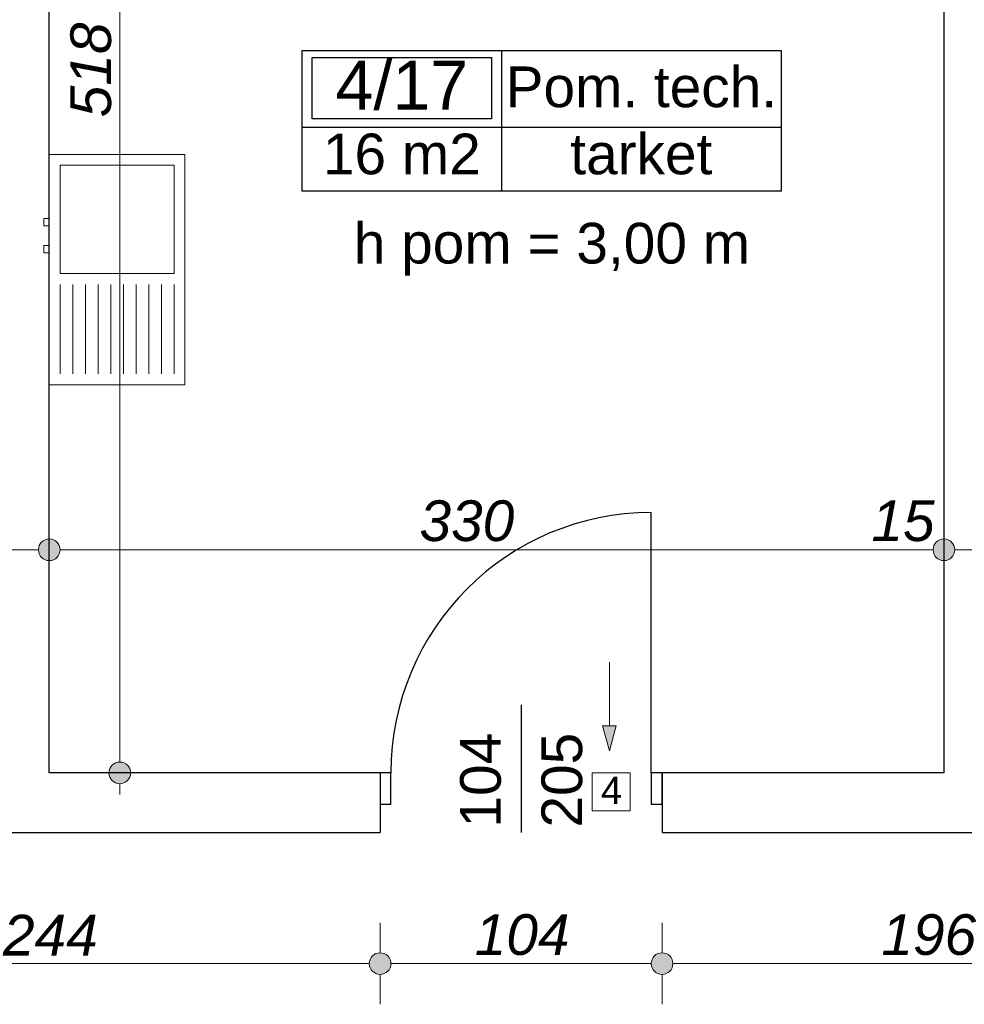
# Model space of a CAD drawing. Header units: millimetres. Extents: x -170998 to -45998, y 10557 to 52557.
# Tile 59 of 92: x -111157 to -107673, y 34476 to 38107. Entities that reach past the tile are written whole.
import ezdxf
from ezdxf.enums import TextEntityAlignment as Align

# ---------------------------------------------------------------- set-up
doc = ezdxf.new("R2010")
doc.units = ezdxf.units.MM
doc.header["$MEASUREMENT"] = 0
for name, color, linetype in [('Drzwi', 7, 'Continuous'), ('Linia', 7, 'Continuous'), ('Obiekt', 7, 'Continuous'), ('Strefa', 7, 'Continuous'), ('Tekst', 7, 'Continuous'), ('Wymiary', 7, 'Continuous'), ('Ściana', 7, 'Continuous')]:
    doc.layers.add(name, color=color, linetype=linetype)
doc.styles.add('Arial', font='txt')
doc.styles.add('Times new roman', font='txt')
doc.dimstyles.new('GENERATED_STYLE__1', dxfattribs={"dimtxt": 150, "dimasz": 152, "dimexe": 0.18, "dimexo": 0, "dimgap": 0.09, "dimtad": 1, "dimtih": 1, "dimtoh": 1, "dimlfac": 0.1, "dimzin": 0, "dimdsep": 46, "dimtxsty": 'Arial', "dimblk": 'ARROWHEAD_11', "dimblk1": 'ARROWHEAD_11', "dimblk2": 'ARROWHEAD_11', "dimcen": 0.09, "dimclrd": 114, "dimclre": 114, "dimclrt": 114, "dimazin": 0, "dimtfac": 1, "dimtdec": 4, "dimtmove": 0, "dimatfit": 3, "dimfxl": 1, "dimtolj": 1, "dimtzin": 0, "dimarcsym": 0})
doc.dimstyles.new('GENERATED_STYLE__2', dxfattribs={"dimtxt": 150, "dimasz": 152, "dimexe": 0.18, "dimexo": 0, "dimgap": 0.09, "dimtad": 1, "dimlfac": 0.1, "dimzin": 0, "dimdsep": 46, "dimtxsty": 'Arial', "dimblk": 'ARROWHEAD_11', "dimblk1": 'ARROWHEAD_11', "dimblk2": 'ARROWHEAD_11', "dimcen": 0.09, "dimclrd": 114, "dimclre": 114, "dimclrt": 114, "dimazin": 0, "dimtfac": 1, "dimtdec": 4, "dimtmove": 0, "dimatfit": 3, "dimfxl": 1, "dimtolj": 1, "dimtzin": 0, "dimarcsym": 0})

# ---------------------------------------------------------------- blocks, each defined once
blk = doc.blocks.new('Pom. tech._4_17_17', base_point=(-109380.6, 37710.4))
at = {"layer": 'Strefa'}
for p, q in [((-110114.7, 37993.3), (-108348.1, 37993.3)), ((-110114.7, 37474.7), (-110114.7, 37993.3)), ((-109380.6, 37993.3), (-109380.6, 37474.7)), ((-108348.1, 37993.3), (-108348.1, 37474.7)), ((-110078, 37967.3), (-109417.3, 37967.3)), ((-110078, 37741.1), (-110078, 37967.3)), ((-109417.3, 37967.3), (-109417.3, 37741.1)), ((-109417.3, 37741.1), (-110078, 37741.1)), ((-110114.7, 37710.4), (-108348.1, 37710.4)), ((-108348.1, 37474.7), (-110114.7, 37474.7))]:
    blk.add_line(p, q, dxfattribs=at)
at = {"layer": 'Strefa', "style": 'Arial'}
for tag, height, p in [('ROOM_NUMBER', 180, (-109747.6, 37865.4)), ('ROOM_NAME', 150, (-108864.4, 37859.2)), ('floor_f', 150, (-108864.4, 37611.7)), ('ROOM_CALC_AREA', 150, (-109747.6, 37611.7))]:
    blk.add_attdef(tag, text='', height=height, dxfattribs=at).set_placement(p, align=Align.MIDDLE_CENTER)
blk = doc.blocks.new('*D165')
at = {"layer": 'Wymiary', "linetype": 'Continuous', "lineweight": 13}
for points in [[(-112228, 34625.8), (-112231.1, 34641.1), (-112239.7, 34654.1), (-112252.7, 34662.8), (-112268, 34665.8), (-112283.3, 34662.8), (-112296.3, 34654.1), (-112305, 34641.1), (-112308, 34625.8), (-112305, 34610.5), (-112296.3, 34597.5), (-112283.3, 34588.9), (-112268, 34585.8), (-112252.7, 34588.9), (-112239.7, 34597.5), (-112231.1, 34610.5)], [(-109788, 34625.8), (-109791.1, 34641.1), (-109799.7, 34654.1), (-109812.7, 34662.8), (-109828, 34665.8), (-109843.3, 34662.8), (-109856.3, 34654.1), (-109865, 34641.1), (-109868, 34625.8), (-109865, 34610.5), (-109856.3, 34597.5), (-109843.3, 34588.9), (-109828, 34585.8), (-109812.7, 34588.9), (-109799.7, 34597.5), (-109791.1, 34610.5)]]:
    blk.add_hatch(color=114, dxfattribs=at).paths.add_polyline_path(points)
at = {"layer": 'Wymiary', "color": 114, "lineweight": 13}
for p, q in [((-112268, 34665.8), (-112268, 34775.8)), ((-109828, 34665.8), (-109828, 34775.8)), ((-112228, 34625.8), (-109868, 34625.8)), ((-112268, 34475.8), (-112268, 34585.8)), ((-109828, 34475.8), (-109828, 34585.8))]:
    blk.add_line(p, q, dxfattribs=at)
for centre in [(-112268, 34625.8), (-109828, 34625.8)]:
    blk.add_circle(centre, 40, dxfattribs=at)
at = {"layer": 'Wymiary', "color": 114, "lineweight": 13, "insert": (-111218.8, 34655.8), "char_height": 150, "attachment_point": 7, "style": 'Arial'}
blk.add_mtext('\\A1;{\\fArial|b0|i1|c238|p38;244}', dxfattribs=at)
blk = doc.blocks.new('ARROWHEAD_11')
at = {"color": 0, "linetype": 'Continuous', "lineweight": 0}
blk.add_line((0, 0), (-1, 0), dxfattribs=at)
at = {"color": 0, "linetype": 'Continuous', "lineweight": 0, "const_width": 0.25, "flags": 128}
blk.add_lwpolyline([(-0.125, 0, 1), (0.125, 0, 1)], format="xyb", close=True, dxfattribs=at)
blk = doc.blocks.new('*D166')
at = {"layer": 'Wymiary', "linetype": 'Continuous', "lineweight": 13}
for points in [[(-109788, 34625.8), (-109791.1, 34641.1), (-109799.7, 34654.1), (-109812.7, 34662.8), (-109828, 34665.8), (-109843.3, 34662.8), (-109856.3, 34654.1), (-109865, 34641.1), (-109868, 34625.8), (-109865, 34610.5), (-109856.3, 34597.5), (-109843.3, 34588.9), (-109828, 34585.8), (-109812.7, 34588.9), (-109799.7, 34597.5), (-109791.1, 34610.5)], [(-108748, 34625.8), (-108751.1, 34641.1), (-108759.7, 34654.1), (-108772.7, 34662.8), (-108788, 34665.8), (-108803.3, 34662.8), (-108816.3, 34654.1), (-108825, 34641.1), (-108828, 34625.8), (-108825, 34610.5), (-108816.3, 34597.5), (-108803.3, 34588.9), (-108788, 34585.8), (-108772.7, 34588.9), (-108759.7, 34597.5), (-108751.1, 34610.5)]]:
    blk.add_hatch(color=114, dxfattribs=at).paths.add_polyline_path(points)
at = {"layer": 'Wymiary', "color": 114, "lineweight": 13}
for p, q in [((-109828, 34665.8), (-109828, 34775.8)), ((-108788, 34665.8), (-108788, 34775.8)), ((-109788, 34625.8), (-108828, 34625.8)), ((-109828, 34475.8), (-109828, 34585.8)), ((-108788, 34475.8), (-108788, 34585.8))]:
    blk.add_line(p, q, dxfattribs=at)
for centre in [(-109828, 34625.8), (-108788, 34625.8)]:
    blk.add_circle(centre, 40, dxfattribs=at)
at = {"layer": 'Wymiary', "color": 114, "lineweight": 13, "insert": (-109478.8, 34655.8), "char_height": 150, "attachment_point": 7, "style": 'Arial'}
blk.add_mtext('\\A1;{\\fArial|b0|i1|c238|p38;104}', dxfattribs=at)
blk = doc.blocks.new('*D167')
at = {"layer": 'Wymiary', "linetype": 'Continuous', "lineweight": 13}
for points in [[(-108748, 34625.8), (-108751.1, 34641.1), (-108759.7, 34654.1), (-108772.7, 34662.8), (-108788, 34665.8), (-108803.3, 34662.8), (-108816.3, 34654.1), (-108825, 34641.1), (-108828, 34625.8), (-108825, 34610.5), (-108816.3, 34597.5), (-108803.3, 34588.9), (-108788, 34585.8), (-108772.7, 34588.9), (-108759.7, 34597.5), (-108751.1, 34610.5)], [(-106788, 34625.8), (-106791.1, 34641.1), (-106799.7, 34654.1), (-106812.7, 34662.8), (-106828, 34665.8), (-106843.3, 34662.8), (-106856.3, 34654.1), (-106865, 34641.1), (-106868, 34625.8), (-106865, 34610.5), (-106856.3, 34597.5), (-106843.3, 34588.9), (-106828, 34585.8), (-106812.7, 34588.9), (-106799.7, 34597.5), (-106791.1, 34610.5)]]:
    blk.add_hatch(color=114, dxfattribs=at).paths.add_polyline_path(points)
at = {"layer": 'Wymiary', "color": 114, "lineweight": 13}
for p, q in [((-108788, 34665.8), (-108788, 34775.8)), ((-106828, 34665.8), (-106828, 34775.8)), ((-108748, 34625.8), (-106868, 34625.8)), ((-108788, 34475.8), (-108788, 34585.8)), ((-106828, 34475.8), (-106828, 34585.8))]:
    blk.add_line(p, q, dxfattribs=at)
for centre in [(-108788, 34625.8), (-106828, 34625.8)]:
    blk.add_circle(centre, 40, dxfattribs=at)
at = {"layer": 'Wymiary', "color": 114, "lineweight": 13, "insert": (-107978.8, 34655.8), "char_height": 150, "attachment_point": 7, "style": 'Arial'}
blk.add_mtext('\\A1;{\\fArial|b0|i1|c238|p38;196}', dxfattribs=at)
blk = doc.blocks.new('*D287')
at = {"layer": 'Wymiary', "linetype": 'Continuous', "lineweight": 13}
for points in [[(-110748.2, 40506.2), (-110751.3, 40521.5), (-110759.9, 40534.5), (-110772.9, 40543.2), (-110788.2, 40546.2), (-110803.5, 40543.2), (-110816.5, 40534.5), (-110825.2, 40521.5), (-110828.2, 40506.2), (-110825.2, 40490.9), (-110816.5, 40478), (-110803.5, 40469.3), (-110788.2, 40466.2), (-110772.9, 40469.3), (-110759.9, 40478), (-110751.3, 40490.9)], [(-110748.2, 35329.3), (-110751.3, 35344.6), (-110759.9, 35357.6), (-110772.9, 35366.3), (-110788.2, 35369.3), (-110803.5, 35366.3), (-110816.5, 35357.6), (-110825.2, 35344.6), (-110828.2, 35329.3), (-110825.2, 35314), (-110816.5, 35301), (-110803.5, 35292.4), (-110788.2, 35289.3), (-110772.9, 35292.4), (-110759.9, 35301), (-110751.3, 35314)]]:
    blk.add_hatch(color=114, dxfattribs=at).paths.add_polyline_path(points)
at = {"layer": 'Wymiary', "color": 114, "lineweight": 13}
for p, q in [((-110788.2, 40546.2), (-110788.2, 40586.2)), ((-110828.2, 40506.2), (-110938.2, 40506.2)), ((-110638.2, 40506.2), (-110748.2, 40506.2)), ((-110788.2, 35369.3), (-110788.2, 40466.2)), ((-110828.2, 35329.3), (-110938.2, 35329.3)), ((-110638.2, 35329.3), (-110748.2, 35329.3)), ((-110788.2, 35249.3), (-110788.2, 35289.3))]:
    blk.add_line(p, q, dxfattribs=at)
for centre in [(-110788.2, 40506.2), (-110788.2, 35329.3)]:
    blk.add_circle(centre, 40, dxfattribs=at)
at = {"layer": 'Wymiary', "color": 114, "lineweight": 13, "insert": (-110818.2, 37747), "char_height": 150, "attachment_point": 7, "rotation": 90, "style": 'Arial'}
blk.add_mtext('\\A1;{\\fArial|b0|i1|c238|p38;518}', dxfattribs=at)
blk = doc.blocks.new('*D312')
at = {"layer": 'Wymiary', "linetype": 'Continuous', "lineweight": 13}
for points in [[(-111628, 36152.1), (-111631.1, 36167.4), (-111639.7, 36180.4), (-111652.7, 36189.1), (-111668, 36192.1), (-111683.3, 36189.1), (-111696.3, 36180.4), (-111705, 36167.4), (-111708, 36152.1), (-111705, 36136.8), (-111696.3, 36123.8), (-111683.3, 36115.2), (-111668, 36112.1), (-111652.7, 36115.2), (-111639.7, 36123.8), (-111631.1, 36136.8)], [(-111008, 36152.1), (-111011.1, 36167.4), (-111019.7, 36180.4), (-111032.7, 36189.1), (-111048, 36192.1), (-111063.3, 36189.1), (-111076.3, 36180.4), (-111085, 36167.4), (-111088, 36152.1), (-111085, 36136.8), (-111076.3, 36123.8), (-111063.3, 36115.2), (-111048, 36112.1), (-111032.7, 36115.2), (-111019.7, 36123.8), (-111011.1, 36136.8)]]:
    blk.add_hatch(color=114, dxfattribs=at).paths.add_polyline_path(points)
at = {"layer": 'Wymiary', "color": 114, "lineweight": 13}
for p, q in [((-111668, 36192.1), (-111668, 36302.1)), ((-111048, 36192.1), (-111048, 36302.1)), ((-111628, 36152.1), (-111088, 36152.1)), ((-111668, 36002.1), (-111668, 36112.1)), ((-111048, 36002.1), (-111048, 36112.1))]:
    blk.add_line(p, q, dxfattribs=at)
for centre in [(-111668, 36152.1), (-111048, 36152.1)]:
    blk.add_circle(centre, 40, dxfattribs=at)
at = {"layer": 'Wymiary', "color": 114, "lineweight": 13, "insert": (-111471.8, 36182.1), "char_height": 150, "attachment_point": 7, "style": 'Arial'}
blk.add_mtext('\\A1;{\\fArial|b0|i1|c238|p38;62}', dxfattribs=at)
blk = doc.blocks.new('*D313')
at = {"layer": 'Wymiary', "linetype": 'Continuous', "lineweight": 13}
for points in [[(-111008, 36152.1), (-111011.1, 36167.4), (-111019.7, 36180.4), (-111032.7, 36189.1), (-111048, 36192.1), (-111063.3, 36189.1), (-111076.3, 36180.4), (-111085, 36167.4), (-111088, 36152.1), (-111085, 36136.8), (-111076.3, 36123.8), (-111063.3, 36115.2), (-111048, 36112.1), (-111032.7, 36115.2), (-111019.7, 36123.8), (-111011.1, 36136.8)], [(-107708, 36152.1), (-107711.1, 36167.4), (-107719.7, 36180.4), (-107732.7, 36189.1), (-107748, 36192.1), (-107763.3, 36189.1), (-107776.3, 36180.4), (-107785, 36167.4), (-107788, 36152.1), (-107785, 36136.8), (-107776.3, 36123.8), (-107763.3, 36115.2), (-107748, 36112.1), (-107732.7, 36115.2), (-107719.7, 36123.8), (-107711.1, 36136.8)]]:
    blk.add_hatch(color=114, dxfattribs=at).paths.add_polyline_path(points)
at = {"layer": 'Wymiary', "color": 114, "lineweight": 13}
for p, q in [((-111048, 36192.1), (-111048, 36302.1)), ((-107748, 36192.1), (-107748, 36302.1)), ((-111008, 36152.1), (-107788, 36152.1)), ((-111048, 36002.1), (-111048, 36112.1)), ((-107748, 36002.1), (-107748, 36112.1))]:
    blk.add_line(p, q, dxfattribs=at)
for centre in [(-111048, 36152.1), (-107748, 36152.1)]:
    blk.add_circle(centre, 40, dxfattribs=at)
at = {"layer": 'Wymiary', "color": 114, "lineweight": 13, "char_height": 150, "attachment_point": 7, "style": 'Arial'}
for s, insert in [('\\A1;{\\fArial|b0|i1|c238|p38;330}', (-109682.6, 36182.1)), ('\\A1;{\\fArial|b0|i1|c238|p38;15}', (-108015.7, 36182.1))]:
    blk.add_mtext(s, dxfattribs=dict(at, insert=insert))
blk = doc.blocks.new('*D314')
at = {"layer": 'Wymiary', "linetype": 'Continuous', "lineweight": 13}
for points in [[(-107708, 36152.1), (-107711.1, 36167.4), (-107719.7, 36180.4), (-107732.7, 36189.1), (-107748, 36192.1), (-107763.3, 36189.1), (-107776.3, 36180.4), (-107785, 36167.4), (-107788, 36152.1), (-107785, 36136.8), (-107776.3, 36123.8), (-107763.3, 36115.2), (-107748, 36112.1), (-107732.7, 36115.2), (-107719.7, 36123.8), (-107711.1, 36136.8)], [(-107558, 36152.1), (-107561.1, 36167.4), (-107569.7, 36180.4), (-107582.7, 36189.1), (-107598, 36192.1), (-107613.3, 36189.1), (-107626.3, 36180.4), (-107635, 36167.4), (-107638, 36152.1), (-107635, 36136.8), (-107626.3, 36123.8), (-107613.3, 36115.2), (-107598, 36112.1), (-107582.7, 36115.2), (-107569.7, 36123.8), (-107561.1, 36136.8)]]:
    blk.add_hatch(color=114, dxfattribs=at).paths.add_polyline_path(points)
at = {"layer": 'Wymiary', "color": 114, "lineweight": 13}
for p, q in [((-107748, 36192.1), (-107748, 36302.1)), ((-107598, 36192.1), (-107598, 36302.1)), ((-107708, 36152.1), (-107638, 36152.1)), ((-107748, 36002.1), (-107748, 36112.1)), ((-107598, 36002.1), (-107598, 36112.1))]:
    blk.add_line(p, q, dxfattribs=at)
for centre in [(-107748, 36152.1), (-107598, 36152.1)]:
    blk.add_circle(centre, 40, dxfattribs=at)

msp = doc.modelspace()

# ---------------------------------------------------------------- hatches: boundary and pattern name
at = {"layer": 'Linia', "linetype": 'Continuous', "lineweight": 13}
msp.add_hatch(color=150, dxfattribs=at).paths.add_polyline_path([(-108982.003, 35409.955), (-108957.003, 35503.257), (-109007.003, 35503.257)])

# ---------------------------------------------------------------- linework, layer by layer
at = {"layer": 'Drzwi'}
for p, q in [((-108828.019, 35329.32), (-108828.019, 36289.32)), ((-109788.019, 35329.32), (-109828.019, 35329.32)), ((-109828.019, 35329.32), (-109828.019, 35214.32)), ((-109828.019, 35329.32), (-109828.019, 35214.32)), ((-109788.019, 35214.32), (-109788.019, 35329.32)), ((-108788.019, 35329.32), (-108828.019, 35329.32)), ((-108828.019, 35329.32), (-108828.019, 35214.32)), ((-108788.019, 35214.32), (-108788.019, 35329.32)), ((-108788.019, 35329.32), (-108788.019, 35214.32)), ((-109828.019, 35214.32), (-109788.019, 35214.32)), ((-108828.019, 35214.32), (-108788.019, 35214.32))]:
    msp.add_line(p, q, dxfattribs=at)
msp.add_arc((-108828.019, 35329.32), 960, 90, 180, dxfattribs=at)
at = {"layer": 'Linia', "color": 150, "lineweight": 13}
for p, q in [((-108982.003, 35737.647), (-108982.003, 35503.257)), ((-108982.003, 35409.955), (-109007.003, 35503.257)), ((-109007.003, 35503.257), (-108957.003, 35503.257)), ((-108982.003, 35409.955), (-108957.003, 35503.257)), ((-109045.336, 35189.32), (-109045.336, 35329.32)), ((-109045.336, 35329.32), (-108905.336, 35329.32)), ((-108905.336, 35329.32), (-108905.336, 35189.32)), ((-108905.336, 35189.32), (-109045.336, 35189.32))]:
    msp.add_line(p, q, dxfattribs=at)
at = {"layer": 'Obiekt', "color": 8, "lineweight": 5}
for p, q in [((-111048.019, 37185.249), (-111048.019, 37610.249)), ((-111048.019, 37610.249), (-110548.019, 37610.249)), ((-110548.019, 37610.249), (-110548.019, 36760.249)), ((-111008.019, 37570.249), (-110588.019, 37570.249)), ((-111008.019, 37370.249), (-111008.019, 37570.249)), ((-110588.019, 37570.249), (-110588.019, 37170.249)), ((-111068.019, 37373.749), (-111048.019, 37373.749)), ((-111068.019, 37346.749), (-111068.019, 37373.749)), ((-111048.019, 37373.749), (-111048.019, 37346.749)), ((-111008.019, 37170.249), (-111008.019, 37370.249)), ((-111048.019, 37346.749), (-111068.019, 37346.749)), ((-111068.019, 37273.749), (-111048.019, 37273.749)), ((-111068.019, 37246.749), (-111068.019, 37273.749)), ((-111048.019, 37273.749), (-111048.019, 37246.749)), ((-111048.019, 37246.749), (-111068.019, 37246.749)), ((-111048.019, 36760.249), (-111048.019, 37185.249)), ((-110588.019, 37170.249), (-111008.019, 37170.249)), ((-111008.019, 37130.249), (-111008.019, 36800.249)), ((-110961.352, 37130.249), (-110961.352, 36800.249)), ((-110914.685, 37130.249), (-110914.685, 36800.249)), ((-110868.019, 37130.249), (-110868.019, 36800.249)), ((-110821.352, 37130.249), (-110821.352, 36800.249)), ((-110774.685, 37130.249), (-110774.685, 36800.249)), ((-110728.019, 37130.249), (-110728.019, 36800.249)), ((-110681.352, 37130.249), (-110681.352, 36800.249)), ((-110634.685, 37130.249), (-110634.685, 36800.249)), ((-110588.019, 37130.249), (-110588.019, 36800.249)), ((-110548.019, 36760.249), (-111048.019, 36760.249))]:
    msp.add_line(p, q, dxfattribs=at)
at = {"layer": 'Obiekt'}
msp.add_line((-109308.019, 35580.699), (-109308.019, 35109.32), dxfattribs=at)
at = {"layer": 'Ściana'}
for p, q in [((-109828.019, 35329.32), (-109828.019, 35214.32)), ((-108788.019, 35329.32), (-108788.019, 35214.32)), ((-109828.019, 35214.32), (-109828.019, 35109.32)), ((-108788.019, 35214.32), (-108788.019, 35109.32))]:
    msp.add_line(p, q, dxfattribs=at)
at = {"layer": 'Ściana', "flags": 128}
for points in [[(-107748.019, 39819.768), (-107748.019, 35329.32)], [(-111048.019, 35329.32), (-111048.019, 38159.32)], [(-109828.019, 35329.32), (-111048.019, 35329.32)], [(-107748.019, 35329.32), (-108788.019, 35329.32)], [(-112268.019, 35109.32), (-109828.019, 35109.32)], [(-108788.019, 35109.32), (-106828.019, 35109.32)]]:
    msp.add_lwpolyline(points, dxfattribs=at)

# ---------------------------------------------------------------- block references
at = {"layer": 'Strefa'}
ref = msp.add_blockref('Pom. tech._4_17_17', (-109380.623, 37710.421), dxfattribs=at)
ref.add_attrib('ROOM_NAME', 'Pom. tech.', dxfattribs={"color": 7, "height": 150, "style": 'Arial'}).set_placement((-108864.38, 37859.238), align=Align.MIDDLE_CENTER)
ref.add_attrib('ROOM_NUMBER', '4/17', dxfattribs={"color": 7, "height": 180, "style": 'Arial'}).set_placement((-109747.643, 37865.368), align=Align.MIDDLE_CENTER)
ref.add_attrib('ROOM_CALC_AREA', '16 m2', dxfattribs={"color": 7, "height": 150, "style": 'Arial'}).set_placement((-109747.643, 37611.687), align=Align.MIDDLE_CENTER)
ref.add_attrib('floor_f', 'tarket', dxfattribs={"color": 7, "height": 150, "style": 'Arial'}).set_placement((-108864.38, 37611.738), align=Align.MIDDLE_CENTER)

# ---------------------------------------------------------------- texts
at = {"layer": 'Obiekt', "char_height": 150, "attachment_point": 7, "rotation": 90, "style": 'Arial'}
for s, insert in [('\\A1;{\\fArial|b0|i0|c238|p38;104}', (-109380.55, 35127.66)), ('\\A1;{\\fArial|b0|i0|c238|p38;205}', (-109080.55, 35127.66))]:
    msp.add_mtext(s, dxfattribs=dict(at, insert=insert))
at = {"layer": 'Tekst', "insert": (-109194.27, 37357.692), "char_height": 150, "attachment_point": 2, "style": 'Times new roman'}
msp.add_mtext('\\A1;{\\fArial|b0|i0|c0|p38;h pom = 3,00 m}', dxfattribs=at)
at = {"layer": 'Tekst', "color": 150, "lineweight": 13, "insert": (-109013.279, 35265.035), "char_height": 100, "attachment_point": 4, "style": 'Arial'}
msp.add_mtext('\\A1;{\\fArial|b0|i0|c238|p38;4}', dxfattribs=at)

# ---------------------------------------------------------------- dimensions: what is measured, and where the dimension line sits
at = {"layer": 'Wymiary', "color": 114, "lineweight": 13}
dim = msp.add_linear_dim(base=(-110788.234, 40506.243), p1=(-111048.019, 35329.32), p2=(-111048.019, 40506.243), angle=90, text='518', dimstyle='GENERATED_STYLE__2', dxfattribs=at)
dim.commit()
dim.dimension.update_dxf_attribs({"geometry": '*D287', "text_midpoint": (-110893.234, 37917.781), "dimtype": 160, "text_rotation": 90})
for base, p1, p2, picture, middle in [((-107748.019, 36152.11), (-111048.019, 36744.32), (-107748.019, 37574.544), '*D313', (-109511.848, 36257.11)), ((-107598.019, 36152.11), (-107748.019, 37574.544), (-107598.019, 37574.544), '*D314', (-107901.848, 36257.11)), ((-111048.019, 36152.11), (-111668.019, 36744.32), (-111048.019, 36744.32), '*D312', (-111358.019, 36257.11)), ((-109828.019, 34625.82), (-112268.019, 35109.32), (-109828.019, 35109.32), '*D165', (-111048.019, 34730.82)), ((-108788.019, 34625.82), (-109828.019, 35109.32), (-108788.019, 35109.32), '*D166', (-109308.019, 34730.82)), ((-106828.019, 34625.82), (-108788.019, 35109.32), (-106828.019, 35109.32), '*D167', (-107808.019, 34730.82))]:
    dim = msp.add_linear_dim(base=base, p1=p1, p2=p2, dimstyle='GENERATED_STYLE__1', dxfattribs=at)
    dim.commit()
    dim.dimension.update_dxf_attribs({"geometry": picture, "text_midpoint": middle, "dimtype": 160})

doc.saveas('drawing.dxf')
